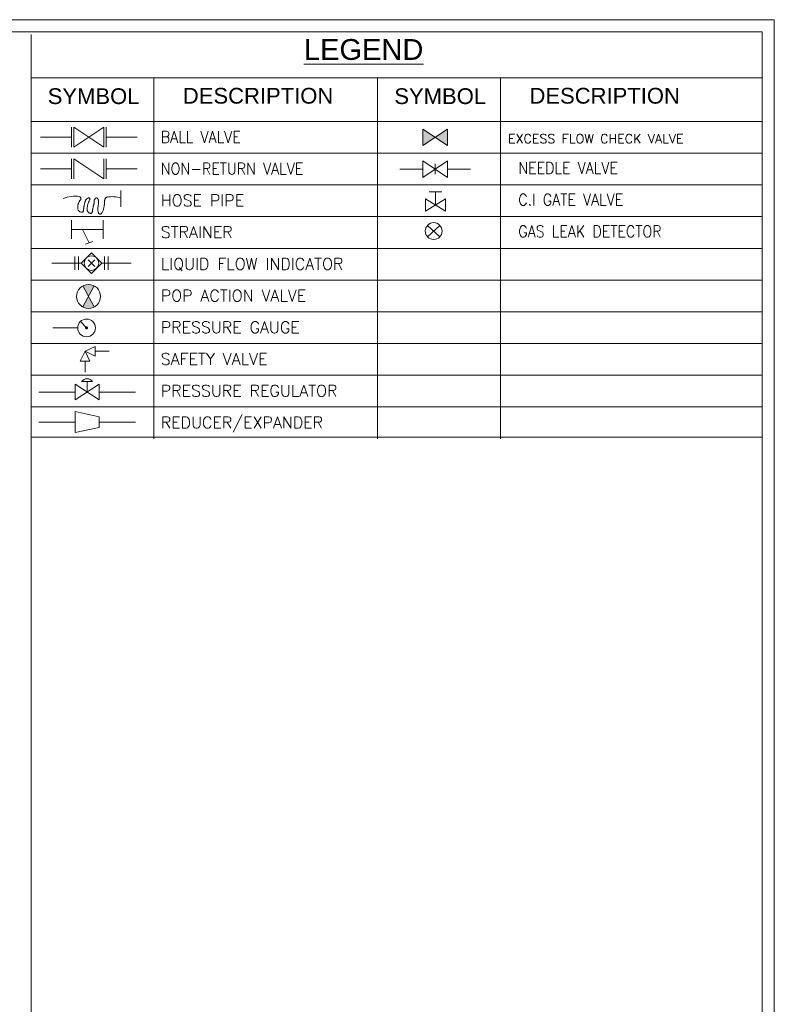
# Model space of a CAD drawing. Header units: millimetres. Extents: x 675887 to 845087, y 647781 to 767581.
# Tile 16 of 16: x 814344 to 845087, y 727491 to 767581. Entities that reach past the tile are written whole.
import ezdxf

# ---------------------------------------------------------------- set-up
doc = ezdxf.new("R2010")
doc.units = ezdxf.units.MM
doc.header["$LTSCALE"] = 3500
doc.header["$MEASUREMENT"] = 0
for name, color, linetype, lineweight in [('cross', 3, 'Continuous', 30), ('dim', 7, 'Continuous', 25), ('P1', 2, 'Continuous', 30), ('PPPP', 7, 'Continuous', 30), ('text', 3, 'Continuous', 25), ('wall', 254, 'Continuous', 25)]:
    doc.layers.add(name, color=color, linetype=linetype, lineweight=lineweight)
doc.styles.add('L1', font='romans.shx')
doc.styles.add('style1', font='ARIAL.TTF')

msp = doc.modelspace()

# ---------------------------------------------------------------- hatches: boundary and pattern name
at = {"layer": 'PPPP', "linetype": 'ByBlock', "lineweight": 15}
msp.add_hatch(color=256, dxfattribs=at).paths.add_polyline_path([(830764, 763128), (830764, 762454), (831775, 763128), (831775, 762454)])
at = {"layer": 'wall', "lineweight": 15}
h = msp.add_hatch(color=0, dxfattribs=at)
h.paths.add_polyline_path([(817150, 756312), (816920, 755883, 0.251257), (817380, 755883)])
h.paths.add_polyline_path([(817380, 756741, 0.251257), (816920, 756741), (817150, 756312)])

# ---------------------------------------------------------------- linework, layer by layer
at = {"lineweight": 15}
for p, q in [((828927, 765213), (828927, 750519)), ((831269, 761286), (831269, 761712)), ((830764, 761499), (829830, 761499)), ((831775, 761162), (831775, 761561)), ((832708, 761499), (831775, 761499)), ((817401, 757804), (817135, 757538)), ((817135, 757804), (817401, 757538)), ((815648, 757671), (816848, 757671)), ((817689, 757671), (818888, 757671))]:
    msp.add_line(p, q, dxfattribs=at)
for points in [[(845087, 647781), (675887, 647781), (675887, 767581), (845087, 767581)], [(844587, 648281), (676387, 648281), (676387, 767081), (844587, 767081)]]:
    msp.add_lwpolyline(points, close=True, dxfattribs=at)
at = {"layer": 'cross', "color": 0, "lineweight": 15}
msp.add_line((814806, 723904), (814806, 766973), dxfattribs=at)
at = {"layer": 'dim', "color": 0, "lineweight": 15}
for p, q in [((814806, 765213), (844587, 765213)), ((819813, 765213), (819813, 750519)), ((833934, 765213), (833934, 750519)), ((814806, 763437), (844587, 763437)), ((814806, 762145), (844587, 762145)), ((814806, 760853), (844587, 760853)), ((814806, 759562), (844587, 759562)), ((814806, 758270), (844587, 758270)), ((814806, 756978), (844587, 756978)), ((814806, 755686), (844587, 755686)), ((814806, 754395), (844587, 754395)), ((814806, 753103), (844587, 753103)), ((814806, 751811), (844587, 751811)), ((814806, 750576), (844587, 750576))]:
    msp.add_line(p, q, dxfattribs=at)
at = {"layer": 'P1', "color": 0, "lineweight": 15}
for p, q in [((816454, 762393), (816454, 763201)), ((817766, 763201), (816553, 762393)), ((816553, 763201), (817766, 762393)), ((816553, 762393), (816553, 763201)), ((817766, 762393), (817766, 763201)), ((817866, 762393), (817866, 763201)), ((816454, 761101), (816454, 761910)), ((816553, 761101), (816553, 761910)), ((816553, 761910), (817766, 761101)), ((817766, 761101), (817766, 761910)), ((817866, 761101), (817866, 761910)), ((818461, 759964), (818461, 760629)), ((817069, 755031), (816819, 755293)), ((816708, 755031), (815689, 755031)), ((817417, 754280), (817007, 754083)), ((817417, 754083), (817417, 754280)), ((816810, 753673), (817007, 754083)), ((817417, 753886), (817007, 754083)), ((817204, 753673), (817007, 754083)), ((817417, 754083), (817984, 754083)), ((817417, 754083), (817417, 753886)), ((817007, 753673), (816810, 753673)), ((817007, 753673), (817007, 753227)), ((817007, 753673), (817204, 753673)), ((816607, 752097), (816607, 752744)), ((816607, 752744), (817578, 752097)), ((817578, 752744), (816607, 752097)), ((817316, 752844), (816869, 752844)), ((817093, 752421), (817093, 752844)), ((817578, 752097), (817578, 752744)), ((816607, 751623), (817578, 751409)), ((816607, 751196), (816607, 751623)), ((817578, 750983), (817578, 751409)), ((816607, 750770), (816607, 751196)), ((816607, 750770), (817578, 750983))]:
    msp.add_line(p, q, dxfattribs=at)
for points in [[(830764, 763128), (830764, 762454), (831775, 763128), (831775, 762454)], [(830764, 761836), (830764, 761162), (831775, 761836), (831775, 761162)]]:
    msp.add_lwpolyline(points, close=True, dxfattribs=at)
msp.add_lwpolyline([(816832, 760265), (816832, 760265), (816832, 760265), (816832, 760265), (816832, 760265), (816832, 760265), (816832, 760265), (816832, 760265), (816832, 760265), (816832, 760265), (816832, 760265), (816821, 760248), (816809, 760231), (816798, 760215), (816787, 760199), (816776, 760183), (816767, 760167), (816758, 760151), (816749, 760135), (816741, 760117), (816734, 760099), (816728, 760079), (816723, 760058), (816719, 760037), (816715, 760015), (816713, 759993), (816711, 759970), (816710, 759948), (816710, 759925), (816711, 759903), (816713, 759882), (816717, 759861), (816722, 759842), (816729, 759824), (816737, 759807), (816748, 759792), (816762, 759779), (816777, 759768), (816795, 759759), (816813, 759752), (816832, 759747), (816851, 759745), (816869, 759744), (816886, 759745), (816900, 759748), (816912, 759753), (816921, 759760), (816927, 759768), (816932, 759778), (816936, 759790), (816939, 759802), (816941, 759816), (816943, 759831), (816945, 759847), (816947, 759864), (816949, 759881), (816952, 759899), (816954, 759917), (816957, 759936), (816960, 759955), (816964, 759974), (816967, 759993), (816971, 760012), (816975, 760031), (816979, 760050), (816984, 760069), (816989, 760088), (816993, 760108), (816999, 760128), (817004, 760149), (817010, 760169), (817016, 760190), (817024, 760210), (817032, 760229), (817042, 760247), (817054, 760264), (817067, 760279), (817082, 760292), (817099, 760303), (817117, 760311), (817134, 760318), (817151, 760322), (817167, 760324), (817180, 760323), (817191, 760320), (817199, 760314), (817204, 760306), (817205, 760296), (817205, 760284), (817203, 760271), (817199, 760257), (817193, 760242), (817187, 760227), (817180, 760212), (817173, 760197), (817165, 760182), (817157, 760166), (817150, 760150), (817142, 760132), (817135, 760114), (817128, 760095), (817122, 760074), (817117, 760052), (817112, 760030), (817108, 760007), (817105, 759984), (817102, 759962), (817099, 759940), (817097, 759919), (817096, 759899), (817095, 759880), (817095, 759863), (817095, 759846), (817097, 759831), (817099, 759816), (817103, 759802), (817108, 759789), (817114, 759776), (817121, 759764), (817129, 759752), (817139, 759741), (817149, 759731), (817160, 759722), (817172, 759714), (817185, 759708), (817198, 759702), (817212, 759697), (817226, 759695), (817239, 759693), (817252, 759694), (817263, 759697), (817274, 759701), (817283, 759709), (817290, 759718), (817296, 759730), (817300, 759743), (817303, 759758), (817306, 759773), (817308, 759790), (817309, 759806), (817311, 759823), (817313, 759839), (817316, 759854), (817319, 759869), (817321, 759884), (817325, 759899), (817328, 759913), (817331, 759928), (817334, 759942), (817338, 759957), (817341, 759971), (817344, 759986), (817348, 760001), (817351, 760015), (817354, 760029), (817358, 760043), (817361, 760056), (817365, 760069), (817368, 760081), (817372, 760093), (817375, 760104), (817378, 760116), (817380, 760127), (817382, 760137), (817383, 760147), (817383, 760157), (817382, 760167), (817382, 760177), (817381, 760187), (817381, 760197), (817381, 760207), (817382, 760218), (817385, 760229), (817389, 760240), (817394, 760251), (817400, 760263), (817407, 760274), (817414, 760285), (817422, 760295), (817430, 760304), (817437, 760312), (817444, 760318), (817451, 760323), (817458, 760326), (817464, 760328), (817470, 760329), (817476, 760328), (817483, 760326), (817490, 760323), (817497, 760318), (817504, 760313), (817511, 760306), (817518, 760298), (817525, 760289), (817532, 760279), (817538, 760268), (817543, 760255), (817548, 760242), (817551, 760227), (817554, 760211), (817556, 760193), (817557, 760174), (817557, 760153), (817556, 760131), (817554, 760108), (817552, 760082), (817549, 760056), (817545, 760028), (817541, 759999), (817537, 759970), (817534, 759940), (817532, 759911), (817531, 759881), (817530, 759852), (817532, 759824), (817534, 759797), (817539, 759771), (817544, 759748), (817552, 759727), (817561, 759709), (817572, 759693), (817585, 759681), (817599, 759673), (817615, 759669), (817631, 759669), (817647, 759672), (817664, 759680), (817679, 759693), (817695, 759710), (817709, 759731), (817721, 759757), (817733, 759785), (817744, 759816), (817754, 759848), (817762, 759881), (817770, 759913), (817777, 759943), (817783, 759972), (817788, 759999), (817792, 760025), (817796, 760048), (817799, 760070), (817801, 760091), (817803, 760111), (817804, 760130), (817805, 760148), (817805, 760166), (817805, 760183), (817805, 760199), (817806, 760215), (817808, 760231), (817810, 760245), (817814, 760260), (817819, 760274), (817826, 760288), (817834, 760301), (817844, 760313), (817855, 760325), (817867, 760335), (817881, 760345), (817896, 760354), (817913, 760362), (817923, 760365)], dxfattribs=at)
at = {"layer": 'P1', "color": 0, "lineweight": 15, "const_width": 60.2}
msp.add_lwpolyline([(817038, 755031, 1), (817099, 755031, 1)], format="xyb", close=True, dxfattribs=at)
at = {"layer": 'P1', "color": 0, "lineweight": 15}
msp.add_circle((817069, 755031), 361, dxfattribs=at)
for centre, radius, start, end in [((816588, 759253), 1143, 79.7404, 114.3376), ((816729, 760291), 106, 345.9525, 54.3608), ((818108, 759232), 1144, 72.0508, 100.2509), ((817093, 752691), 272, 34.4711, 145.5289)]:
    msp.add_arc(centre, radius, start, end, dxfattribs=at)
at = {"layer": 'PPPP', "linetype": 'ByBlock', "lineweight": 15}
for p, q in [((815195, 762797), (816454, 762797)), ((817866, 762797), (819130, 762797)), ((815195, 761505), (816454, 761505)), ((817866, 761505), (819130, 761505)), ((831542, 760576), (831025, 760576)), ((831283, 760037), (831283, 760576)), ((816454, 758656), (816454, 759423)), ((817744, 758656), (817744, 759423)), ((816454, 759039), (817744, 759039)), ((816903, 759039), (817170, 758497)), ((830956, 758743), (831463, 759205)), ((830956, 759205), (831463, 758743)), ((817006, 758435), (817322, 758553)), ((815128, 752421), (816607, 752421)), ((817578, 752421), (819063, 752421)), ((815128, 751196), (816607, 751196)), ((817578, 751196), (819063, 751196))]:
    msp.add_line(p, q, dxfattribs=at)
msp.add_lwpolyline([(830879, 759784), (830879, 760290), (831687, 759784), (831687, 760290), (830879, 759784)], dxfattribs=at)
msp.add_circle((831209, 758974), 343, dxfattribs=at)
msp.add_solid([(816937, 755204), (816819, 755293), (816902, 755171)], dxfattribs=at)
at = {"layer": 'wall', "color": 0, "lineweight": 15}
for p, q in [((816585, 757401), (816585, 757941)), ((816736, 757401), (816736, 757941)), ((816848, 757671), (817268, 758092)), ((817268, 758092), (817689, 757671)), ((817801, 757401), (817801, 757941)), ((817951, 757401), (817951, 757941)), ((816848, 757671), (817268, 757251)), ((817268, 757251), (817689, 757671)), ((816920, 755883), (817380, 756741)), ((817380, 755883), (816920, 756741))]:
    msp.add_line(p, q, dxfattribs=at)
for centre, radius in [((817268, 757671), 297), ((817150, 756312), 487)]:
    msp.add_circle(centre, radius, dxfattribs=at)

# ---------------------------------------------------------------- texts
at = {"layer": 'text', "color": 0, "lineweight": 15}
for s, height, style, p in [('%%ULEGEND', 847.3, 'style1', (825924, 765944)), ('SYMBOL', 641.9, 'style1', (815486, 764146)), ('DESCRIPTION', 641.92, 'style1', (820992, 764163)), ('SYMBOL', 641.9, 'style1', (829607, 764146)), ('DESCRIPTION', 641.92, 'style1', (835113, 764163)), ('EXCESS FLOW CHECK VALVE', 377.39, 'L1', (834240, 762547)), ('HOSE PIPE', 471.7, 'L1', (820093, 759986)), ('STRAINER', 471.7, 'L1', (820093, 758694)), ('LIQUID FLOW INDICATOR', 471.74, 'L1', (820093, 757402)), ('POP ACTION VALVE', 471.74, 'L1', (820093, 756110)), ('PRESSURE GAUGE', 471.74, 'L1', (820093, 754819)), ('SAFETY VALVE', 471.74, 'L1', (820093, 753527)), ('PRESSURE REGULATOR', 471.74, 'L1', (820093, 752235)), ('REDUCER/EXPANDER', 471.74, 'L1', (820093, 750943))]:
    msp.add_text(s, height=height, dxfattribs=dict(at, style=style)).set_placement(p)
at = {"layer": 'text', "color": 0, "lineweight": 15, "style": 'L1', "width": 0.9}
for s, height, p in [('BALL VALVE', 471.7, (820093, 762569)), ('NON-RETURN VALVE', 471.74, (820093, 761277)), ('NEEDLE VALVE', 471.74, (834657, 761306)), ('C.I GATE VALVE', 471.74, (834657, 760015)), ('GAS LEAK DETECTOR', 471.74, (834657, 758723))]:
    msp.add_text(s, height=height, dxfattribs=at).set_placement(p)

doc.saveas('drawing.dxf')
